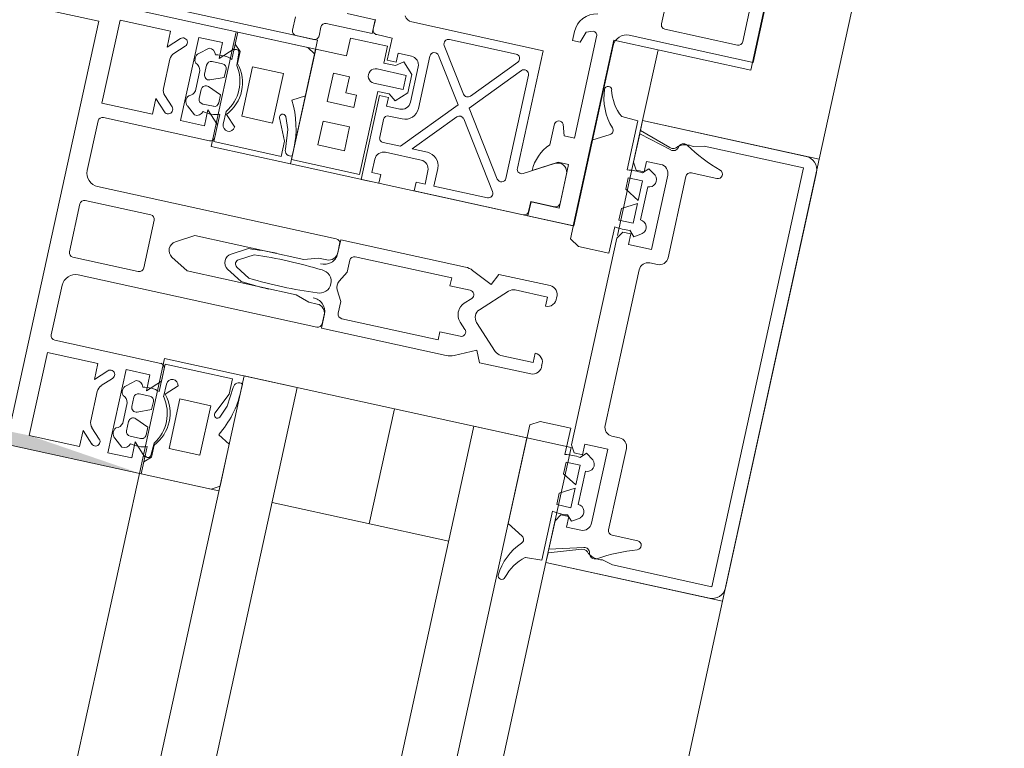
# Model space of a CAD drawing. Header units: metres. Extents: x 233012 to 233264, y 553571 to 554014.
# Tile 154 of 256: x 233198.1144 to 233198.2233, y 553808.0216 to 553808.1022. Entities that reach past the tile are written whole.
import ezdxf

# ---------------------------------------------------------------- set-up
doc = ezdxf.new("R2010")
doc.units = ezdxf.units.M
for name, color, linetype, lineweight in [('A-NL$1A_detailuitwerking', 252, 'Continuous', 5), ('A-NL$1B_3D-modellen_algemeen', 252, 'Continuous', 5), ('A-NL30_stijlen_dorpels-pui', 252, 'Continuous', 5), ('A-NL30_wandopeningen', 252, 'Continuous', 5), ('A-NL38_vlakvullingen-pui', 252, 'Continuous', 5)]:
    doc.layers.add(name, color=color, linetype=linetype, lineweight=lineweight)

# ---------------------------------------------------------------- blocks, each defined once
blk = doc.blocks.new('NLRS_31_WI_CWP_aluminium raam_gen_mie - AWS 65 BS kiep-2839039-01_Situatie')
at = {"layer": 'A-NL$1A_detailuitwerking'}
for p, q in [((-0.272, 0.03495), (-0.2735, 0.03495)), ((-0.274, 0.03445), (-0.274, 0.03245)), ((-0.275, 0.032), (-0.2875, 0.032)), ((-0.2875, 0.032), (-0.2875, 0.0243)), ((-0.275, 0.0285), (-0.275, 0.032)), ((-0.2735, 0.03195), (-0.2725, 0.03195)), ((-0.272, 0.03145), (-0.272, 0.02627)), ((-0.2853, 0.0295), (-0.2826, 0.0295)), ((-0.2853, 0.0265), (-0.2853, 0.0295)), ((-0.2826, 0.0295), (-0.2826, 0.0265)), ((-0.2804, 0.0265), (-0.2804, 0.0295)), ((-0.2804, 0.0295), (-0.2772, 0.0295)), ((-0.2772, 0.0295), (-0.2772, 0.0277)), ((-0.27042, 0.02627), (-0.27042, 0.02945)), ((-0.273, 0.0285), (-0.275, 0.0285)), ((-0.273, 0.0243), (-0.273, 0.0285)), ((-0.2772, 0.0277), (-0.279, 0.0277)), ((-0.279, 0.0277), (-0.279, 0.0265)), ((-0.2826, 0.0265), (-0.2853, 0.0265)), ((-0.279, 0.0265), (-0.2804, 0.0265)), ((-0.272, 0.02627), (-0.27042, 0.02627)), ((-0.27039, 0.02624), (-0.2715, 0.02624)), ((-0.272, 0.02574), (-0.272, 0.024)), ((-0.2785, 0.024), (-0.288, 0.024)), ((-0.288, 0.024), (-0.288, 0.022)), ((-0.2875, 0.0243), (-0.2781, 0.0243)), ((-0.2785, 0.023), (-0.2785, 0.024)), ((-0.2781, 0.0243), (-0.2781, 0.023)), ((-0.2773, 0.0216), (-0.2773, 0.0249)), ((-0.2757, 0.0249), (-0.2757, 0.0216)), ((-0.2749, 0.023), (-0.2749, 0.0243)), ((-0.2749, 0.0243), (-0.273, 0.0243)), ((-0.272, 0.024), (-0.2745, 0.024)), ((-0.2745, 0.024), (-0.2745, 0.023)), ((-0.287, 0.022), (-0.287, 0.023)), ((-0.287, 0.023), (-0.2855, 0.023)), ((-0.283, 0.023), (-0.281, 0.023)), ((-0.2795, 0.0215), (-0.2795, 0.023)), ((-0.2795, 0.023), (-0.2785, 0.023)), ((-0.2781, 0.023), (-0.27871, 0.02219)), ((-0.27429, 0.02219), (-0.2749, 0.023)), ((-0.2745, 0.023), (-0.2735, 0.023)), ((-0.2735, 0.023), (-0.2735, 0.0215)), ((-0.288, 0.022), (-0.287, 0.022)), ((-0.2845, 0.022), (-0.2845, 0.018)), ((-0.2835, 0.02055), (-0.2835, 0.0225)), ((-0.2805, 0.0225), (-0.2805, 0.021)), ((-0.27871, 0.02219), (-0.27753, 0.021)), ((-0.27547, 0.021), (-0.27429, 0.02219)), ((-0.2698, 0.0074), (-0.2698, 0.02224)), ((-0.27753, 0.021), (-0.27547, 0.021)), ((-0.2757, 0.0216), (-0.2773, 0.0216)), ((-0.27766, 0.0153), (-0.2835, 0.02055)), ((-0.2745, 0.0205), (-0.2785, 0.0205)), ((-0.2835, 0.01749), (-0.2835, 0.01921)), ((-0.2835, 0.01921), (-0.27899, 0.01515)), ((-0.279, 0.0195), (-0.27307, 0.0195)), ((-0.27279, 0.01859), (-0.27766, 0.0153)), ((-0.287, 0.018), (-0.288, 0.018)), ((-0.288, 0.018), (-0.288, 0.00566)), ((-0.287, 0.017), (-0.287, 0.018)), ((-0.27637, 0.01497), (-0.27158, 0.0182)), ((-0.2708, 0.01778), (-0.2708, 0.01024)), ((-0.2855, 0.017), (-0.287, 0.017)), ((-0.287, 0.00994), (-0.287, 0.016)), ((-0.287, 0.016), (-0.285, 0.016)), ((-0.27905, 0.01436), (-0.28622, 0.00953)), ((-0.27163, 0.00987), (-0.27642, 0.01418)), ((-0.28475, 0.00931), (-0.27775, 0.01403)), ((-0.27775, 0.01403), (-0.27247, 0.00927)), ((-0.2728, 0.0084), (-0.28447, 0.0084)), ((-0.28171, 0.00349), (-0.28354, 0.00665)), ((-0.28311, 0.0074), (-0.2698, 0.0074)), ((-0.283, 0.00576), (-0.2815, 0.00315)), ((-0.28642, 0.00513), (-0.288, 0.00513)), ((-0.288, 0.00513), (-0.288, -0.00005)), ((-0.2875, 0.00516), (-0.28639, 0.00516)), ((-0.28642, 0.00195), (-0.28642, 0.00513)), ((-0.28639, 0.00516), (-0.28639, 0.00246)), ((-0.27745, 0.00445), (-0.27983, 0.00445)), ((-0.267, 0.00445), (-0.26802, 0.00445)), ((-0.26802, 0.00445), (-0.26802, 0.0036)), ((-0.2785, 0.00311), (-0.27728, 0.0035)), ((-0.26802, 0.0036), (-0.26678, 0.0032)), ((-0.2815, 0.00315), (-0.2815, 0.00195)), ((-0.2785, 0.00195), (-0.2785, 0.00311)), ((-0.26678, 0.0032), (-0.2665, 0.00245)), ((-0.2815, 0.00195), (-0.28642, 0.00195)), ((-0.28589, 0.00196), (-0.28241, 0.00196)), ((-0.267, 0.00195), (-0.2785, 0.00195)), ((-0.288, -0.00005), (-0.2676, -0.00005)), ((-0.2661, -0.00155), (-0.2661, -0.01555)), ((-0.2646, -0.01345), (-0.2646, -0.00525)), ((-0.2641, -0.00475), (-0.2559, -0.00475)), ((-0.2559, -0.01395), (-0.2641, -0.01395)), ((-0.2661, -0.01555), (-0.207, -0.01555))]:
    blk.add_line(p, q, dxfattribs=at)
for centre, major_axis, start_param, end_param in [((-0.2735, 0.03445), (0.000191, 0.000462), 0.3927, 1.963497), ((-0.2735, 0.03245), (0.000473, 0.000162), 2.811071, 4.381868), ((-0.2725, 0.03145), (0.000301, 0.000399), 5.358637, 6.929434), ((-0.2715, 0.02574), (0.000031, 0.000499), 0.062177, 1.632974), ((-0.2765, 0.0249), (-0.00061, 0.000517), 3.844416, 6.986009), ((-0.2855, 0.022), (0.000331, 0.000944), 5.04976, 6.620556), ((-0.283, 0.0225), (-0.000394, 0.000308), 5.375248, 6.946094), ((-0.281, 0.0225), (-0.000288, 0.000409), 4.098528, 5.669274), ((-0.2688, 0.02226), (-0.000191, 0.000982), 0.330959, 1.396175), ((-0.279, 0.021), (0.00146, 0.00034), 2.909769, 4.480565), ((-0.2785, 0.0215), (-0.000997, 0.000082), 0.082574, 1.653371), ((-0.2745, 0.0215), (0.000667, 0.000745), 3.871667, 5.442454), ((-0.27307, 0.019), (-0.000023, 0.000499), 3.689675, 6.237855), ((-0.2855, 0.018), (-0.00016, 0.000987), 2.980717, 4.551514), ((-0.285, 0.0175), (0.00017, 0.00149), 3.257138, 4.823517), ((-0.2713, 0.01778), (-0.000318, 0.000386), 4.022984, 6.187192), ((-0.27933, 0.01478), (-0.000371, 0.000335), 2.899634, 4.714777), ((-0.27609, 0.01455), (-0.000054, 0.000497), 0.484658, 2.2998), ((-0.2865, 0.00994), (0.000118, 0.000486), 1.808067, 3.972275), ((-0.2713, 0.01024), (0.000292, 0.000406), 3.033077, 5.336911), ((-0.28447, 0.0089), (-0.000431, 0.000253), 5.835955, 8.384135), ((-0.2728, 0.0089), (-0.000146, 0.000478), 2.845203, 5.253757), ((-0.28311, 0.0069), (-0.000499, 0.000023), 4.757921, 6.852316), ((-0.2875, 0.00566), (-0.000231, 0.000443), 1.090769, 2.661549), ((-0.28306, 0.0011), (-0.00032, 0.00465), 5.447078, 6.201814), ((-0.2775, 0.00395), (0.000407, 0.000294), 4.552354, 7.132121), ((-0.267, 0.00195), (-0.0023, 0.00099), 3.716713, 5.120062), ((-0.28256, 0.00295), (-0.000971, 0.000241), 1.956593, 3.955787), ((-0.28589, 0.00246), (0.000462, 0.000191), 2.748824, 4.31976), ((-0.267, 0.00245), (0.000468, 0.000175), 4.354497, 5.925334), ((-0.2676, -0.00155), (-0.00106, 0.00106), 3.92699, 5.497787), ((-0.2641, -0.00525), (-0.000354, 0.000354), 5.497786, 7.068583), ((-0.2641, -0.01345), (-0.000105, 0.000489), 1.360087, 2.930883)]:
    blk.add_ellipse(centre, major_axis=major_axis, ratio=1, start_param=start_param, end_param=end_param, dxfattribs=at)
at = {"layer": 'A-NL30_wandopeningen'}
for p, q in [((-0.274, 0.0495), (-0.274, 0.032)), ((-0.274, 0.032), (-0.288, 0.032)), ((-0.288, 0.032), (-0.288, 0)), ((-0.288, 0), (-0.267, 0)), ((-0.267, 0), (-0.267, -0.0155)), ((-0.267, -0.0155), (-0.2065, -0.0155))]:
    blk.add_line(p, q, dxfattribs=at)
blk = doc.blocks.new('Rectangular Mullion - NLRS_31_CWM_vliesgevelprofiel bxh 50x200_gen_mie-2811612-01_Situatie')
at = {"layer": 'A-NL30_stijlen_dorpels-pui'}
for p, q in [((233203.5898, 553832.70425), (233203.70738, 553833.24153)), ((233203.53412, 553832.71643), (233203.52553, 553832.71831)), ((233203.57198, 553832.71634), (233203.57027, 553832.70852))]:
    blk.add_line(p, q, dxfattribs=at)
blk = doc.blocks.new('Rectangular Mullion - vliesgevelprofiel_gen_bxh200x50-V58-01_Situatie')
at = {"layer": 'A-NL30_stijlen_dorpels-pui'}
h = blk.add_hatch(color=256, dxfattribs=at)
h.paths.add_polyline_path([(-0.025, 0.0408), (-0.0235, 0.0538), (-0.025, 0.1735)])
h.paths.add_polyline_path([(0.0229, 0.1692), (0.0235, 0.175), (-0.0229, 0.1692)])
at = {"layer": 'A-NL$1A_detailuitwerking'}
for p, q in [((-0.025, 0.1735), (-0.025, 0.0408)), ((0.025, 0.0408), (0.025, 0.1735)), ((0.0229, 0.1692), (0.0229, 0.0561)), ((0.0229, 0.0561), (-0.0229, 0.0561)), ((-0.0235, 0.0481), (-0.0235, 0.0538)), ((-0.0235, 0.0538), (-0.0141, 0.0538)), ((-0.0141, 0.0538), (-0.0141, 0.0481)), ((-0.0121, 0.0538), (-0.0065, 0.0538)), ((-0.0027, 0.0538), (0.0027, 0.0538)), ((0.0065, 0.0538), (0.0121, 0.0538)), ((0.0141, 0.0481), (0.0141, 0.0538)), ((0.0141, 0.0538), (0.0235, 0.0538)), ((0.0235, 0.0538), (0.0235, 0.0481)), ((-0.0126, 0.0413), (-0.0126, 0.0533)), ((-0.005, 0.0523), (-0.005, 0.0253)), ((-0.0032, 0.0459), (-0.0032, 0.0533)), ((0.0032, 0.0533), (0.0032, 0.0459)), ((0.005, 0.0253), (0.005, 0.0523)), ((0.0126, 0.0533), (0.0126, 0.0413)), ((-0.0217, 0.0481), (-0.0235, 0.0481)), ((-0.02295, 0.04685), (-0.0217, 0.0481)), ((-0.0141, 0.0481), (-0.0159, 0.0481)), ((-0.0159, 0.0481), (-0.01465, 0.04685)), ((0.0159, 0.0481), (0.0141, 0.0481)), ((0.01465, 0.04685), (0.0159, 0.0481)), ((0.0235, 0.0481), (0.0217, 0.0481)), ((0.0217, 0.0481), (0.02295, 0.04685)), ((-0.02118, 0.04721), (-0.02224, 0.04615)), ((-0.01713, 0.0475), (-0.02047, 0.0475)), ((-0.01536, 0.04615), (-0.01642, 0.04721)), ((0.01642, 0.04721), (0.01536, 0.04615)), ((0.02047, 0.0475), (0.01713, 0.0475)), ((0.02224, 0.04615), (0.02118, 0.04721)), ((-0.0235, 0.0422), (-0.0235, 0.0449)), ((-0.0235, 0.0449), (-0.0141, 0.0449)), ((-0.0141, 0.0449), (-0.0141, 0.0422)), ((0.0027, 0.0454), (-0.0027, 0.0454)), ((0.0141, 0.0422), (0.0141, 0.0449)), ((0.0141, 0.0449), (0.0235, 0.0449)), ((0.0235, 0.0449), (0.0235, 0.0422)), ((-0.02176, 0.04451), (-0.02258, 0.04354)), ((-0.01765, 0.044), (-0.01995, 0.044)), ((-0.01502, 0.04354), (-0.01585, 0.04452)), ((0.01585, 0.04452), (0.01502, 0.04354)), ((0.01995, 0.044), (0.01765, 0.044)), ((0.02258, 0.04354), (0.02176, 0.04451)), ((-0.0212, 0.0417), (-0.0212, 0.0429)), ((-0.0207, 0.0434), (-0.01965, 0.0434)), ((-0.01918, 0.0427), (-0.01979, 0.0412)), ((-0.01781, 0.0412), (-0.01842, 0.0427)), ((-0.01795, 0.0434), (-0.0169, 0.0434)), ((-0.0164, 0.0429), (-0.0164, 0.0417)), ((-0.002, 0.04064), (-0.00087, 0.0426)), ((0.00087, 0.0426), (0.002, 0.04064)), ((0.0164, 0.0417), (0.0164, 0.0429)), ((0.0169, 0.0434), (0.01795, 0.0434)), ((0.01842, 0.0427), (0.01781, 0.0412)), ((0.01979, 0.0412), (0.01918, 0.0427)), ((0.01965, 0.0434), (0.0207, 0.0434)), ((0.0212, 0.0429), (0.0212, 0.0417)), ((-0.0217, 0.0422), (-0.0235, 0.0422)), ((-0.0231, 0.0408), (-0.0217, 0.0422)), ((-0.0141, 0.0422), (-0.0159, 0.0422)), ((-0.0159, 0.0422), (-0.0145, 0.0408)), ((0.0159, 0.0422), (0.0141, 0.0422)), ((0.0145, 0.0408), (0.0159, 0.0422)), ((0.0235, 0.0422), (0.0217, 0.0422)), ((0.0217, 0.0422), (0.0231, 0.0408)), ((-0.025, 0.0408), (-0.0231, 0.0408)), ((-0.02365, 0.0408), (-0.025, 0.0408)), ((-0.025, 0.0408), (-0.025, 0.0329)), ((-0.02295, 0.0401), (-0.02365, 0.0408)), ((-0.02191, 0.0408), (-0.02296, 0.0408)), ((-0.01979, 0.0412), (-0.0207, 0.0412)), ((-0.0169, 0.0412), (-0.01781, 0.0412)), ((-0.0126, 0.0408), (-0.01569, 0.0408)), ((-0.0145, 0.0408), (-0.0131, 0.0408)), ((-0.0126, 0.0332), (-0.0126, 0.0408)), ((-0.002, 0.0283), (-0.002, 0.04064)), ((0.002, 0.04064), (0.002, 0.0283)), ((0.01569, 0.0408), (0.0126, 0.0408)), ((0.0126, 0.0408), (0.0126, 0.0332)), ((0.0131, 0.0408), (0.0145, 0.0408)), ((0.01781, 0.0412), (0.0169, 0.0412)), ((0.0207, 0.0412), (0.01979, 0.0412)), ((0.02296, 0.0408), (0.02191, 0.0408)), ((0.02365, 0.0408), (0.02295, 0.0401)), ((0.0231, 0.0408), (0.025, 0.0408)), ((0.025, 0.0408), (0.02365, 0.0408)), ((0.025, 0.0329), (0.025, 0.0408)), ((-0.0216, 0.0401), (-0.02295, 0.0401)), ((-0.02278, 0.0402), (-0.02138, 0.04014)), ((-0.01615, 0.0402), (-0.0147, 0.0402)), ((-0.01464, 0.0389), (-0.01584, 0.0401)), ((0.01584, 0.0401), (0.01464, 0.0389)), ((0.0147, 0.0402), (0.01615, 0.0402)), ((0.02138, 0.04014), (0.02278, 0.0402)), ((0.02295, 0.0401), (0.0216, 0.0401)), ((-0.0216, 0.0384), (-0.016, 0.0384)), ((-0.0216, 0.0349), (-0.0216, 0.0384)), ((-0.016, 0.0384), (-0.016, 0.0349)), ((0.016, 0.0349), (0.016, 0.0384)), ((0.016, 0.0384), (0.0216, 0.0384)), ((0.0216, 0.0384), (0.0216, 0.0349)), ((-0.00085, 0.03632), (-0.00187, 0.03455)), ((0.00187, 0.03455), (0.00087, 0.03629)), ((-0.016, 0.0349), (-0.0216, 0.0349)), ((-0.00133, 0.03379), (-0.00042, 0.03536)), ((0.00043, 0.03534), (0.00133, 0.03379)), ((0.0216, 0.0349), (0.016, 0.0349)), ((-0.01671, 0.03427), (-0.0143, 0.0332)), ((0.0143, 0.0332), (0.01671, 0.03427)), ((-0.025, 0.0329), (-0.02448, 0.032)), ((-0.01972, 0.032), (-0.01894, 0.03336)), ((-0.01567, 0.03312), (-0.01701, 0.03364)), ((-0.01349, 0.0329), (-0.01567, 0.03312)), ((-0.0143, 0.0332), (-0.0126, 0.0332)), ((0.0126, 0.0332), (0.0143, 0.0332)), ((0.01567, 0.03312), (0.01349, 0.0329)), ((0.01701, 0.03364), (0.01567, 0.03312)), ((0.01894, 0.03336), (0.01972, 0.032)), ((0.02448, 0.032), (0.025, 0.0329)), ((-0.02448, 0.032), (-0.01972, 0.032)), ((-0.01371, 0.032), (-0.01292, 0.032)), ((0.01292, 0.032), (0.01371, 0.032)), ((0.01972, 0.032), (0.02448, 0.032)), ((-0.0025, 0.02675), (-0.002, 0.0283)), ((0.002, 0.0283), (0.0025, 0.02675)), ((-0.0025, 0.0258), (-0.0025, 0.02675)), ((0.0025, 0.02675), (0.0025, 0.0258)), ((-0.00342, 0.02479), (-0.005, 0.02479)), ((-0.005, 0.02479), (-0.005, 0.01066)), ((-0.0045, 0.0248), (-0.0035, 0.0248)), ((-0.00165, 0.02331), (-0.00048, 0.02398)), ((0.0005, 0.02397), (0.00165, 0.02331)), ((0.005, 0.02479), (0.00342, 0.02479)), ((0.0035, 0.0248), (0.0045, 0.0248)), ((0.005, 0.01066), (0.005, 0.02479)), ((-0.003, 0.02331), (-0.00165, 0.02331)), ((0.00165, 0.02331), (0.003, 0.02331)), ((-0.0035, 0.0119), (-0.0035, 0.02281)), ((0.0035, 0.02281), (0.0035, 0.0119)), ((-0.0026, 0.0119), (-0.0035, 0.0119)), ((-0.0026, 0.00962), (-0.0026, 0.0119)), ((0.0035, 0.0119), (0.0026, 0.0119)), ((0.0026, 0.0119), (0.0026, 0.00962)), ((-0.00481, 0.00982), (-0.00372, 0.00747)), ((-0.00106, 0.00994), (-0.00175, 0.00925)), ((0.00175, 0.00925), (0.00106, 0.00994)), ((0.00372, 0.00747), (0.00481, 0.00982)), ((-0.00341, 0.00546), (-0.00071, 0.00816)), ((0.00071, 0.00816), (0.00341, 0.00546)), ((-0.00372, 0.00747), (-0.005, 0.00688)), ((-0.005, 0.00688), (-0.005, 0.0011)), ((0.005, 0.00688), (0.00372, 0.00747)), ((0.005, 0.0011), (0.005, 0.00688)), ((-0.0037, 0.0011), (-0.0037, 0.00475)), ((0.0037, 0.00475), (0.0037, 0.0011)), ((-0.00265, 0.0011), (-0.0037, 0.0011)), ((0.0037, 0.0011), (0.00265, 0.0011)), ((-0.02168, 0), (-0.02273, -0.00181)), ((-0.01051, 0), (-0.02168, 0)), ((-0.0099, -0.00106), (-0.01051, 0)), ((0.01051, 0), (0.0099, -0.00106)), ((0.02168, 0), (0.01051, 0)), ((0.02273, -0.00181), (0.02168, 0)), ((-0.0099, -0.0045), (-0.0099, -0.00106)), ((0.0099, -0.00106), (0.0099, -0.0045)), ((-0.02494, -0.00266), (-0.02485, -0.0045)), ((0.02485, -0.0045), (0.02494, -0.00266)), ((-0.0239, -0.005), (-0.025, -0.005)), ((-0.025, -0.005), (-0.025, -0.0235)), ((-0.02485, -0.0045), (-0.01932, -0.0045)), ((-0.02273, -0.00858), (-0.0239, -0.005)), ((-0.0203, -0.005), (-0.0235, -0.005)), ((-0.0235, -0.005), (-0.0225, -0.00875)), ((-0.0195, -0.00548), (-0.0203, -0.005)), ((-0.0185, -0.0064), (-0.0185, -0.0048)), ((-0.0185, -0.0048), (-0.0172, -0.0048)), ((-0.0172, -0.0048), (-0.01628, -0.0064)), ((-0.01592, -0.0064), (-0.015, -0.0048)), ((-0.015, -0.0048), (-0.0137, -0.0048)), ((-0.0137, -0.0048), (-0.0137, -0.0064)), ((-0.01288, -0.0045), (-0.0099, -0.0045)), ((-0.0117, -0.005), (-0.0125, -0.00548)), ((0, -0.005), (-0.0117, -0.005)), ((0.0117, -0.005), (0, -0.005)), ((0.0099, -0.0045), (0.01288, -0.0045)), ((0.0125, -0.00548), (0.0117, -0.005)), ((0.0137, -0.0064), (0.0137, -0.0048)), ((0.0137, -0.0048), (0.015, -0.0048)), ((0.015, -0.0048), (0.01592, -0.0064)), ((0.01628, -0.0064), (0.0172, -0.0048)), ((0.0172, -0.0048), (0.0185, -0.0048)), ((0.0185, -0.0048), (0.0185, -0.0064)), ((0.01932, -0.0045), (0.02485, -0.0045)), ((0.0203, -0.005), (0.0195, -0.00548)), ((0.0235, -0.005), (0.0203, -0.005)), ((0.0225, -0.00875), (0.0235, -0.005)), ((0.0239, -0.005), (0.02273, -0.00858)), ((0.025, -0.005), (0.0239, -0.005)), ((0.025, -0.0235), (0.025, -0.005)), ((-0.0207, -0.008), (-0.0207, -0.0064)), ((-0.0207, -0.0064), (-0.0195, -0.0064)), ((-0.01935, -0.00621), (-0.01994, -0.0068)), ((-0.0195, -0.0064), (-0.0195, -0.00548)), ((-0.01628, -0.0064), (-0.0185, -0.0064)), ((-0.0137, -0.0064), (-0.01592, -0.0064)), ((-0.01226, -0.0068), (-0.01285, -0.00621)), ((-0.0125, -0.00548), (-0.0125, -0.0064)), ((-0.0125, -0.0064), (-0.0113, -0.0064)), ((-0.0113, -0.0064), (-0.0113, -0.009)), ((0.0113, -0.009), (0.0113, -0.0064)), ((0.0113, -0.0064), (0.0125, -0.0064)), ((0.01285, -0.00621), (0.01226, -0.0068)), ((0.0125, -0.0064), (0.0125, -0.00548)), ((0.01592, -0.0064), (0.0137, -0.0064)), ((0.0185, -0.0064), (0.01628, -0.0064)), ((0.01994, -0.0068), (0.01935, -0.00621)), ((0.0195, -0.00548), (0.0195, -0.0064)), ((0.0195, -0.0064), (0.0207, -0.0064)), ((0.0207, -0.0064), (0.0207, -0.008)), ((-0.01994, -0.0068), (-0.0194, -0.00764)), ((-0.01798, -0.00712), (-0.01422, -0.00712)), ((-0.0128, -0.00764), (-0.01226, -0.0068)), ((0.01226, -0.0068), (0.0128, -0.00764)), ((0.01422, -0.00712), (0.01798, -0.00712)), ((0.0194, -0.00764), (0.01994, -0.0068)), ((-0.0088, -0.00815), (0, -0.00815)), ((0, -0.00815), (0.0088, -0.00815)), ((-0.0113, -0.009), (-0.0197, -0.009)), ((-0.0098, -0.01), (-0.0098, -0.00915)), ((0.0098, -0.00915), (0.0098, -0.01)), ((0.0197, -0.009), (0.0113, -0.009)), ((-0.0237, -0.01224), (-0.0234, -0.01106)), ((-0.0205, -0.0144), (-0.0205, -0.0115)), ((-0.02, -0.011), (-0.0108, -0.011)), ((0.0108, -0.011), (0.02, -0.011)), ((0.0205, -0.0115), (0.0205, -0.0144)), ((0.0234, -0.01106), (0.0237, -0.01224)), ((-0.0237, -0.0235), (-0.0237, -0.01224)), ((0.0237, -0.01224), (0.0237, -0.0235)), ((0.0237, -0.0235), (-0.0237, -0.0235)), ((-0.0235, -0.025), (0.0235, -0.025))]:
    blk.add_line(p, q, dxfattribs=at)
for centre, radius, start, end in [((0.04794, 0.03017), 0.0494, 175.7977, 184.735), ((-0.04794, 0.03017), 0.0494, 355.265, 4.2023), ((-0.04794, 0.03017), 0.05, 1.4173, 5.0304), ((-0.04048, -0.0208), 0.02, 18.18, 31.3119)]:
    blk.add_arc(centre, radius, start, end, dxfattribs=at)
for centre, major_axis, start_param, end_param in [((-0.0121, 0.0533), (0.000438, 0.000241), 1.068763, 2.639559), ((-0.0065, 0.0523), (0.00106, 0.00106), 5.497787, 7.068583), ((-0.0027, 0.0533), (0.000417, 0.000275), 0.987844, 2.55864), ((0.0027, 0.0533), (0.000479, 0.000145), 5.989184, 7.55998), ((0.0065, 0.0523), (0.00145, 0.00038), 1.314602, 2.885398), ((0.0121, 0.0533), (0.0005, 0.000018), 6.247532, 7.818328), ((-0.02259, 0.0465), (0.00015, 0.000477), 1.089743, 4.231336), ((-0.02047, 0.0465), (-0.000747, 0.000665), 5.439233, 6.224631), ((-0.01713, 0.0465), (0.000949, 0.000316), 0.463648, 1.249046), ((-0.01501, 0.0465), (0.000009, 0.0005), 2.374704, 5.516297), ((0.01501, 0.0465), (-0.00008, 0.000494), 0.624523, 3.766116), ((0.01713, 0.0465), (0.000973, 0.00023), 1.338972, 2.124371), ((0.02047, 0.0465), (-0.00099, 0.000139), 4.066141, 4.851539), ((0.02259, 0.0465), (-0.000218, 0.00045), 1.904941, 5.046534), ((-0.0027, 0.0459), (-0.000101, 0.00049), 1.36835, 2.939147), ((0.0027, 0.0459), (0.000069, 0.000495), 3.280743, 4.851539), ((-0.02115, 0.044), (0.00074, 0.000305), 0.481671, 2.052467), ((-0.01645, 0.044), (-0.000794, 0.000098), 3.979138, 5.533029), ((0.01645, 0.044), (-0.0008, 0.000022), 4.041581, 5.595472), ((0.02115, 0.044), (-0.000777, 0.000191), 4.080745, 5.651541), ((-0.01976, 0.0449), (0.000871, 0.000312), 3.119136, 4.159926), ((-0.01784, 0.0449), (0.000078, 0.000922), 3.434707, 4.475497), ((0.01784, 0.0449), (0.000925, 0.000023), 3.437778, 4.478568), ((0.01976, 0.0449), (-0.000787, 0.000486), 2.332935, 3.373724), ((-0.02181, 0.04343), (-0.00042, 0.000656), 0.855684, 2.323661), ((-0.01896, 0.04189), (-0.0029, 0.00121), 0.143822, 0.749382), ((-0.0207, 0.0429), (0.000191, 0.000462), 0.392699, 1.963495), ((-0.01965, 0.04289), (0.00029, 0.000418), 4.931333, 6.889198), ((-0.01795, 0.04289), (0, 0.000509), 0, 1.957866), ((-0.0169, 0.0429), (0.000178, 0.000467), 5.07571, 6.646506), ((-0.01864, 0.04189), (-0.00309, 0.00055), 2.965091, 3.571207), ((-0.01579, 0.04343), (-0.000096, 0.000774), 3.265663, 4.733634), ((0, 0.0421), (-0.001, 0.00003), 3.695167, 5.789562), ((0.01579, 0.04343), (-0.000361, 0.000691), 0.944564, 2.412535), ((0.01864, 0.04189), (-0.00309, 0.00057), 6.211958, 6.818073), ((0.0169, 0.0429), (-0.000077, 0.000494), 6.128334, 7.69913), ((0.01795, 0.04289), (0.000463, 0.00021), 5.470133, 7.427998), ((0.01965, 0.04289), (0.000384, 0.000334), 0.854261, 2.812127), ((0.0207, 0.0429), (-0.000236, 0.000441), 4.220992, 5.791788), ((0.01896, 0.04189), (-0.00313, 0.00029), 2.882626, 3.488186), ((0.02181, 0.04343), (-0.000764, 0.000153), 2.016696, 3.484673), ((-0.0207, 0.0417), (0, 0.0005), 1.570796, 3.141593), ((-0.0169, 0.0417), (0.000224, 0.000447), 3.60524, 5.176037), ((0.0169, 0.0417), (0.000224, 0.000447), 2.034444, 3.60524), ((0.0207, 0.0417), (-0.000199, 0.000459), 2.73277, 4.303566), ((-0.02277, 0.04053), (-0.000272, 0.000187), 5.926495, 8.415104), ((-0.0131, 0.0413), (0.000491, 0.000095), 4.522136, 6.092932), ((0.0131, 0.0413), (0.000045, 0.000498), 1.660723, 3.231519), ((0.02277, 0.04053), (0.000011, 0.00033), 3.214304, 5.702913), ((-0.01872, 0.04337), (-0.00275, 0.00338), 1.737235, 3.180711), ((-0.0188, 0.04371), (0.00421, 0.00128), 3.790712, 5.063531), ((-0.0147, 0.03955), (0.000532, 0.000373), 4.187828, 7.242969), ((0.0147, 0.03955), (0.000479, 0.000439), 0.828624, 3.883765), ((0.01872, 0.04337), (0.00408, 0.00154), 3.629782, 5.073258), ((0.0188, 0.04371), (-0.00406, 0.00169), 1.318109, 2.590928), ((0, 0.03579), (-0.000551, 0.000835), 4.652438, 6.72012), ((0, 0.03509), (0.000492, 0.000091), 0.340637, 2.397257), ((-0.01685, 0.03395), (0.000208, 0.000281), 0.218792, 3.289317), ((0.04794, 0.03017), (0.02632, 0.04251), 2.037369, 2.10043), ((0.01685, 0.03395), (0.000051, 0.000346), 3.778279, 6.848805), ((-0.01371, 0.0427), (-0.00373, 0.01003), 2.275457, 2.785703), ((-0.01344, 0.0323), (0.000476, 0.000365), 5.105496, 7.288456), ((0.01344, 0.0323), (-0.000526, 0.000289), 5.127272, 7.310232), ((0.01371, 0.0427), (0.00589, 0.00893), 3.724545, 4.234792), ((-0.00342, 0.02629), (0.00085, 0.00123), 3.746317, 5.392409), ((0.00342, 0.02629), (0.00106, 0.00106), 2.280898, 3.926991), ((-0.0045, 0.0253), (-0.000073, 0.000495), 1.425068, 2.995864), ((-0.0035, 0.0258), (-0.000759, 0.000651), 2.27987, 3.850666), ((0, 0.02609), (-0.000916, 0.000916), 0.784951, 2.35613), ((0, 0.02609), (0.000916, 0.000916), 3.926865, 5.498043), ((0.0035, 0.0258), (0.000894, 0.000447), 2.677945, 4.248741), ((0.0045, 0.0253), (0.000491, 0.000095), 4.522136, 6.092932), ((0, 0.0231), (0.00026, 0.000968), 6.024039, 7.050589), ((-0.003, 0.02281), (0.000094, 0.000491), 0.190253, 1.761049), ((0.003, 0.02281), (0.000094, 0.000491), 4.902642, 6.473438), ((-0.003, 0.01066), (-0.00168, 0.00109), 0.576286, 1.012179), ((0, 0.00888), (-0.00064, 0.00136), 5.844841, 6.63087), ((0, 0.00888), (0.00106, 0.00106), 0, 0.786029), ((0.003, 0.01066), (0.00136, 0.00146), 5.026291, 5.462185), ((-0.0021, 0.0096), (-0.000133, 0.000482), 1.269335, 3.656781), ((0.0021, 0.0096), (0.000017, 0.0005), 2.390403, 4.777849), ((0, 0.00745), (-0.000995, 0.000098), 4.810157, 5.59648), ((0, 0.00745), (-0.0009, 0.000435), 4.377786, 5.16411), ((-0.0027, 0.00475), (0.000973, 0.00023), 2.124361, 2.909769), ((0.0027, 0.00475), (-0.000433, 0.000901), 4.264357, 5.049764), ((-0.004, 0.0011), (-0.000851, 0.000526), 0.553574, 2.300346), ((-0.00365, 0.0011), (-0.000689, 0.000725), 2.206027, 3.952898), ((0.00365, 0.0011), (0.000954, 0.000301), 2.836182, 4.583053), ((0.004, 0.0011), (-0.000238, 0.000971), 2.725757, 4.472529), ((-0.0275, -0.00055), (-0.000179, 0.000356), 5.816041, 8.699377), ((-0.0289, -0.00585), (0.0019, 0.00472), 5.774591, 6.407606), ((-0.02788, -0.0064), (-0.0034, 0.00526), 4.937872, 5.648125), ((0.02788, -0.0064), (0.006, 0.00179), 1.341626, 2.05188), ((0.0289, -0.00585), (0.00507, 0.00044), 1.742832, 2.375847), ((0.0275, -0.00055), (-0.000114, 0.000382), 3.109846, 5.993182), ((-0.02316, -0.00156), (-0.00002, 0.0005), 2.315222, 4.147817), ((0.02316, -0.00156), (0.000115, 0.000487), 2.326219, 4.158815), ((-0.01363, -0.00548), (-0.00565, 0.00119), 0.037592, 0.33537), ((-0.01857, -0.00548), (-0.0054, 0.00202), 3.371602, 3.66938), ((0.01857, -0.00548), (0.00385, 0.0043), 2.132148, 2.429925), ((0.01363, -0.00548), (-0.00521, 0.00247), 3.45679, 3.754568), ((-0.01878, -0.00712), (0.000752, 0.000274), 3.490658, 5.934119), ((-0.01342, -0.00712), (-0.000545, 0.000585), 0.821052, 3.264513), ((0.01342, -0.00712), (-0.000725, 0.000338), 1.134464, 3.577925), ((0.01878, -0.00712), (-0.000545, 0.000585), 0.821052, 3.264513), ((-0.0234, -0.0088), (0.000392, 0.00058), 4.259893, 5.620941), ((-0.0197, -0.008), (-0.000984, 0.000175), 0.176495, 1.747291), ((-0.0088, -0.00915), (0.00016, 0.000986), 0.160875, 1.731672), ((0.0088, -0.00915), (0.000994, 0.000098), 6.184488, 7.755284), ((0.0197, -0.008), (-0.000792, 0.000609), 2.225893, 3.79669), ((0.0234, -0.0088), (-0.000694, 0.000089), 6.096728, 7.458055), ((-0.02131, -0.01064), (-0.00021, 0.00212), 0.853429, 1.671043), ((-0.02288, -0.01009), (-0.000186, 0.000572), 6.098445, 8.08587), ((-0.02306, -0.00891), (-0.000567, 0.000163), 2.039914, 3.694817), ((0.02306, -0.00891), (0.000351, 0.000474), 1.933959, 3.588861), ((0.02288, -0.01009), (-0.000427, 0.000424), 3.377916, 5.36534), ((0.02131, -0.01064), (0.00163, 0.00137), 5.381461, 6.199018), ((-0.0108, -0.01), (0.00099, 0.000135), 4.576916, 6.147712), ((0.0108, -0.01), (0.000828, 0.00056), 2.546448, 4.117244), ((0.04048, -0.0208), (0.00789, 0.01838), 1.429922, 1.659117), ((-0.02, -0.0115), (-0.000109, 0.000487), 6.059964, 7.63516), ((0.02, -0.0115), (0.00025, 0.000432), 5.234915, 6.81011), ((-0.021, -0.0144), (0.000426, 0.000262), 2.907544, 5.731836), ((0.021, -0.0144), (0.000465, 0.000184), 2.765017, 5.589309), ((-0.0235, -0.0235), (-0.0013, 0.00074), 0.515188, 2.085985), ((0.0235, -0.0235), (-0.00046, 0.00143), 2.831899, 4.400972)]:
    blk.add_ellipse(centre, major_axis=major_axis, ratio=1, start_param=start_param, end_param=end_param, dxfattribs=at)
blk = doc.blocks.new('Rectangular Mullion - NLRS_31_CWM_vliesgevelprofiel bxh 50x200_gen_mie-V59-01_Situatie')
at = {"layer": 'A-NL30_stijlen_dorpels-pui'}
for p, q in [((-0.025, 0.025), (0.025, 0.025)), ((-0.025, 0.005), (-0.025, 0.025)), ((0.025, 0.025), (0.025, 0.005)), ((-0.012, 0.005), (-0.025, 0.005)), ((-0.012, -0.041), (-0.012, 0.005)), ((0.025, 0.005), (0.012, 0.005)), ((0.012, -0.032), (0.012, -0.041)), ((-0.025, -0.041), (-0.012, -0.041)), ((0.012, -0.041), (0.025, -0.041))]:
    blk.add_line(p, q, dxfattribs=at)
blk = doc.blocks.new('NLRS_21_CWP_dubbele beglazing_gen_mie - dubbele beglazing_gen-2812452-01_Situatie')
at = {"layer": 'A-NL38_vlakvullingen-pui'}
for p, q in [((0.288, 0.032), (-0.288, 0.032)), ((0.288, 0.026), (0.288, 0.032)), ((-0.288, 0.026), (0.288, 0.026)), ((0.288, 0.006), (-0.288, 0.006)), ((0.288, 0), (0.288, 0.006)), ((-0.288, 0), (0.288, 0))]:
    blk.add_line(p, q, dxfattribs=at)
blk = doc.blocks.new('Rectangular Mullion - NLRS_31_CWM_vliesgevelprofiel bxh 50x200_gen_mie-V60-01_Situatie')
at = {"layer": 'A-NL30_stijlen_dorpels-pui'}
for p, q in [((233203.51464, 553832.66951), (233203.39707, 553832.13222)), ((233203.51484, 553832.66947), (233203.52343, 553832.66759)), ((233203.5293, 553832.6663), (233203.54883, 553832.66203)), ((233203.55958, 553832.65968), (233203.44201, 553832.12239)), ((233203.46154, 553832.11812), (233203.57912, 553832.6554))]:
    blk.add_line(p, q, dxfattribs=at)
blk = doc.blocks.new('NLRS_41_GM_WPB_geisoleerde kantplank_gen_mie - d_175-6804788-01_Situatie')
at = {"layer": 'A-NL$1B_3D-modellen_algemeen'}
blk.add_line((0.0325, 0.015), (0.0195, 0.015), dxfattribs=at)

msp = doc.modelspace()

# ---------------------------------------------------------------- block references
at = {"layer": 'A-NL$1B_3D-modellen_algemeen', "rotation": 77.6567290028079}
msp.add_blockref('NLRS_41_GM_WPB_geisoleerde kantplank_gen_mie - d_175-6804788-01_Situatie', (233198.16357, 553808.02421), dxfattribs=at)
at = {"layer": 'A-NL30_stijlen_dorpels-pui'}
for name in ['Rectangular Mullion - NLRS_31_CWM_vliesgevelprofiel bxh 50x200_gen_mie-2811612-01_Situatie', 'Rectangular Mullion - NLRS_31_CWM_vliesgevelprofiel bxh 50x200_gen_mie-V60-01_Situatie']:
    msp.add_blockref(name, (-5.38696, -24.61749), dxfattribs=at)
at = {"layer": 'A-NL30_stijlen_dorpels-pui', "rotation": 77.656729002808}
msp.add_blockref('Rectangular Mullion - vliesgevelprofiel_gen_bxh200x50-V58-01_Situatie', (233198.17308, 553808.06768), dxfattribs=at)
at = {"layer": 'A-NL30_stijlen_dorpels-pui', "extrusion": (0, 0, -1), "rotation": 102.343270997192}
msp.add_blockref('Rectangular Mullion - NLRS_31_CWM_vliesgevelprofiel bxh 50x200_gen_mie-V59-01_Situatie', (-233198.17308, 553808.06768), dxfattribs=at)
at = {"layer": 'A-NL30_wandopeningen', "rotation": 77.656729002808}
msp.add_blockref('NLRS_31_WI_CWP_aluminium raam_gen_mie - AWS 65 BS kiep-2839039-01_Situatie', (233198.23721, 553808.36075), dxfattribs=at)
at = {"layer": 'A-NL38_vlakvullingen-pui', "rotation": 77.656729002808}
msp.add_blockref('NLRS_21_CWP_dubbele beglazing_gen_mie - dubbele beglazing_gen-2812452-01_Situatie', (233198.10895, 553807.77462), dxfattribs=at)

doc.saveas('drawing.dxf')
